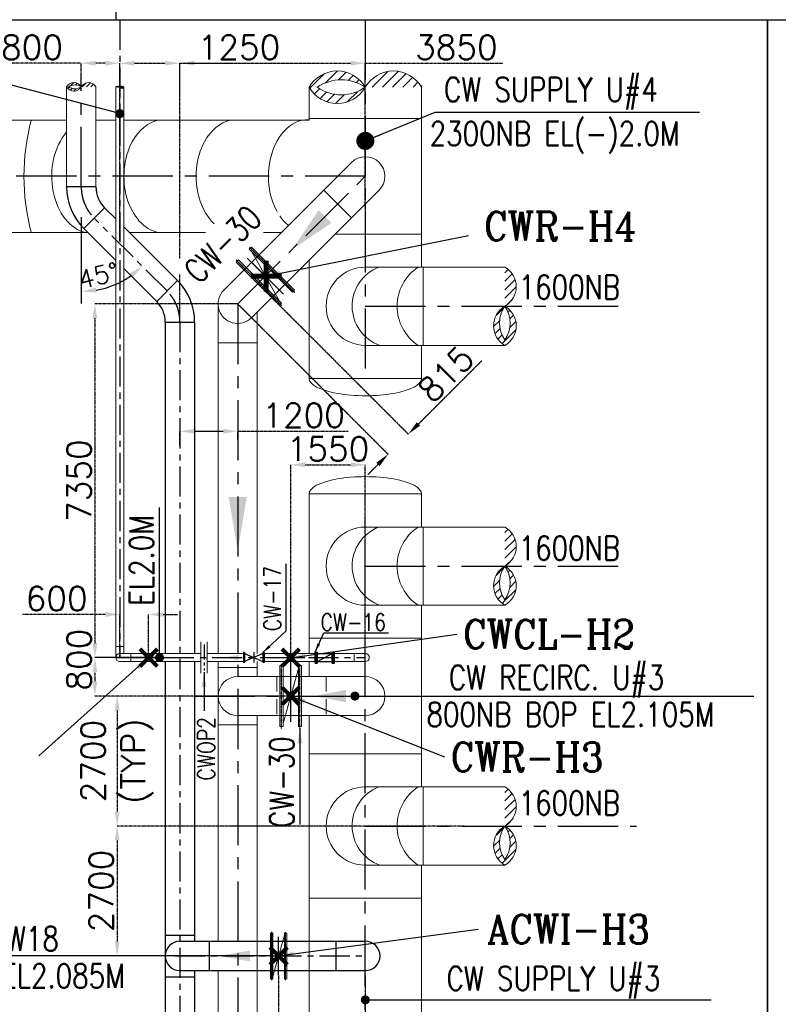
# Model space of a CAD drawing. Header units: inches. Extents: x -341304 to 31571016, y -692717 to 2132253.
# Tile 220 of 256: x 804709 to 836220, y -424787 to -383868. Entities that reach past the tile are written whole.
import ezdxf

# ---------------------------------------------------------------- set-up
doc = ezdxf.new("R2010")
doc.units = ezdxf.units.IN
doc.header["$MEASUREMENT"] = 0
doc.linetypes.add('CENTER', pattern=[2, 1.25, -0.25, 0.25, -0.25])
doc.linetypes.add('DASHED2', pattern=[0.375, 0.25, -0.125])
for name, color, linetype in [('0- CW RECIRCULATION', 4, 'DASHED2'), ('0-ACW PIPE', 6, 'Continuous'), ('0-CL', 8, 'CENTER'), ('0-CW GAS CHLORINATION', 30, 'Continuous'), ('0-CW SUPPLY', 4, 'Continuous'), ('acw', 6, 'Continuous'), ('CWPIPE', 3, 'CENTER'), ('DIM', 1, 'Continuous'), ('ENCASING', 44, 'Continuous'), ('EQP0', 3, 'Continuous'), ('text', 3, 'Continuous')]:
    doc.layers.add(name, color=color, linetype=linetype)
doc.styles.add('ROMANC', font='ROMANC.SHX')
doc.styles.add('ROMANS', font='romans')
doc.styles.add('ROMANT', font='romant', dxfattribs={"height": 5})
doc.dimstyles.new('DIMS-150', dxfattribs={"dimscale": 150, "dimtxt": 2.5, "dimasz": 2.5, "dimexe": 1, "dimexo": 1, "dimgap": 1, "dimtad": 1, "dimtih": 1, "dimtoh": 1, "dimdec": 0, "dimzin": 0, "dimdsep": 46, "dimtxsty": 'ROMANS', "dimcen": 1, "dimclrd": 8, "dimclre": 8, "dimclrt": 3, "dimadec": 0, "dimazin": 0, "dimtfac": 1, "dimtdec": 0, "dimtix": 1, "dimtofl": 0, "dimtmove": 0, "dimatfit": 3, "dimfxl": 1, "dimtolj": 1, "dimtzin": 0, "dimarcsym": 0})
doc.dimstyles.new('User-300', dxfattribs={"dimscale": 400, "dimtxt": 1.5, "dimasz": 1.25, "dimexe": 1, "dimexo": 1, "dimgap": 0.4, "dimtad": 1, "dimdec": 0, "dimlfac": 0.5, "dimzin": 0, "dimdsep": 46, "dimtxsty": 'ROMANS', "dimcen": 1, "dimclrd": 8, "dimclre": 8, "dimclrt": 3, "dimadec": 0, "dimazin": 0, "dimtfac": 1, "dimtdec": 0, "dimtix": 1, "dimtofl": 0, "dimtmove": 0, "dimatfit": 3, "dimfxl": 1, "dimtolj": 1, "dimtzin": 0, "dimarcsym": 0})
doc.dimstyles.new('User600', dxfattribs={"dimscale": 500, "dimtxt": 1.5, "dimasz": 1.25, "dimexe": 1, "dimexo": 1, "dimgap": 0.4, "dimtad": 1, "dimdec": 0, "dimzin": 0, "dimdsep": 46, "dimtxsty": 'ROMANS', "dimcen": 1, "dimclrd": 8, "dimclre": 8, "dimclrt": 3, "dimadec": 0, "dimazin": 0, "dimtfac": 1, "dimtdec": 0, "dimtix": 1, "dimtofl": 0, "dimtmove": 0, "dimatfit": 3, "dimfxl": 1, "dimtolj": 1, "dimtzin": 0, "dimarcsym": 0})

# ---------------------------------------------------------------- blocks, each defined once
blk = doc.blocks.new("E'-E'")
at = {"layer": 'text', "insert": (269411.5, -232818, -385005.3), "char_height": 900, "width": 8168.93, "attachment_point": 1, "style": 'ROMANS'}
blk.add_mtext('\\pi981.61;{\\W0.8;600NB ACW \\P\\pi981.61;SUPPLY/CW \\P\\pi1701.6;MAKE UP}', dxfattribs=at)
blk = doc.blocks.new('BFV SEAL')
at = {"layer": 'DIM', "color": 1, "insert": (-396561, -329721, 10342), "char_height": 1250, "width": 21761.29, "attachment_point": 1, "style": 'ROMANT'}
blk.add_mtext('\\pi5809.2;{\\W0.8;SCHEME FOR \\P\\pi1999.7;INSTALLATION OF BFV \\P\\pi7642.6;CW1,2&3}', dxfattribs=at)
blk = doc.blocks.new('Q2-Q2')
at = {"color": 7}
blk.add_lwpolyline([(-78172.8, -124884.2), (-40373.2, -124884.2), (-40373.2, -87274), (-78172.8, -87274)], close=True, dxfattribs=at)
blk = doc.blocks.new('A$C38D84FB9')
at = {"layer": 'CWPIPE', "color": 1, "ltscale": 1000, "const_width": 75}
for points in [[(0, 0), (-162, 162)], [(0, 0), (162, 162)], [(0, 0), (-162, -162)], [(0, 0), (162, -162)]]:
    blk.add_lwpolyline(points, dxfattribs=at)
blk = doc.blocks.new('*D627')
at = {"layer": '0-CL', "color": 8, "lineweight": -2, "transparency": 16777216}
for p, q in [((813765, -395677), (807834, -395677)), ((807834, -396277), (807834, -409777)), ((808865, -410377), (807834, -410377))]:
    blk.add_line(p, q, dxfattribs=at)
at = {"layer": '0-CL', "color": 8, "transparency": 16777216}
for points in [[(807734, -396277), (807934, -396277), (807834, -395677)], [(807734, -409777), (807934, -409777), (807834, -410377)]]:
    blk.add_solid(points, dxfattribs=at)
at = {"layer": 'Defpoints', "color": 0, "transparency": 16777216}
for p in [(813765, -395677), (807834, -410377), (808865, -410377, 0)]:
    blk.add_point(p, dxfattribs=at)
at = {"layer": '0-CL', "color": 3, "transparency": 16777216, "insert": (807174, -403027), "char_height": 1000, "attachment_point": 5, "rotation": 90, "style": 'ROMANS'}
blk.add_mtext('\\A1;7350', dxfattribs=at)
blk = doc.blocks.new('*D628')
at = {"layer": '0-CL', "color": 8, "lineweight": -2, "transparency": 16777216}
for p, q in [((816065, -411977), (808757, -411977)), ((808757, -412577), (808757, -416777)), ((823165, -417377), (808757, -417377))]:
    blk.add_line(p, q, dxfattribs=at)
at = {"layer": '0-CL', "color": 8, "transparency": 16777216}
for points in [[(808657, -412577), (808857, -412577), (808757, -411977)], [(808657, -416777), (808857, -416777), (808757, -417377)]]:
    blk.add_solid(points, dxfattribs=at)
at = {"layer": 'Defpoints', "color": 0, "transparency": 16777216}
for p in [(816065, -411977), (808757, -417377), (823165, -417377)]:
    blk.add_point(p, dxfattribs=at)
at = {"layer": '0-CL', "color": 3, "transparency": 16777216, "insert": (808757, -414677), "char_height": 1000, "attachment_point": 5, "rotation": 90, "style": 'ROMANS'}
blk.add_mtext('\\A1;2700\\P(TYP)', dxfattribs=at)
blk = doc.blocks.new('*D629')
at = {"layer": '0-CL', "color": 8, "lineweight": -2, "transparency": 16777216}
for p, q in [((814602, -394840), (820851, -401089)), ((813765, -395677), (820014, -401926)), ((821276, -400664), (823901, -398039)), ((819590, -402350), (819166, -402774))]:
    blk.add_line(p, q, dxfattribs=at)
at = {"layer": '0-CL', "color": 8, "transparency": 16777216}
for points in [[(821205, -400594), (821346, -400735), (820851, -401089)], [(819519, -402279), (819661, -402421), (820014, -401926)]]:
    blk.add_solid(points, dxfattribs=at)
at = {"layer": 'Defpoints', "color": 0, "transparency": 16777216}
for p in [(814602, -394840), (813765, -395677), (820851, -401089)]:
    blk.add_point(p, dxfattribs=at)
at = {"layer": '0-CL', "color": 3, "transparency": 16777216, "insert": (822412, -398595), "char_height": 1000, "attachment_point": 5, "rotation": 45, "style": 'ROMANS'}
blk.add_mtext('\\A1;815', dxfattribs=at)
blk = doc.blocks.new('*D534')
at = {"color": 8, "lineweight": -2, "transparency": 16777216}
blk.add_line((807265, -392077), (807265, -395662), dxfattribs=at)
blk.add_arc((807265, -391577), 3586, 279.9998, 305.0002, dxfattribs=at)
at = {"color": 8, "transparency": 16777216}
for points in [[(809255, -394434), (809389, -394594), (809801, -394112)], [(807897, -395212), (807879, -395004), (807265, -395162)]]:
    blk.add_solid(points, dxfattribs=at)
at = {"layer": 'Defpoints', "color": 0, "transparency": 16777216}
for p in [(807265, -386201, 0), (807265, -390820, 0), (807801, -392112, 0), (809058, -394682), (810830, -395141, 0)]:
    blk.add_point(p, dxfattribs=at)
at = {"color": 3, "transparency": 16777216, "insert": (807984, -394500), "char_height": 750, "attachment_point": 5, "rotation": 13.8149, "style": 'ROMANS'}
blk.add_mtext('\\A1;45°', dxfattribs=at)
blk = doc.blocks.new('*D535')
at = {"layer": '0-CL', "color": 8, "lineweight": -2, "transparency": 16777216}
for p, q in [((807265, -385676), (803774, -385676)), ((807265, -386201), (807265, -385676)), ((808265, -385676), (807865, -385676)), ((808865, -393062), (808865, -385676))]:
    blk.add_line(p, q, dxfattribs=at)
at = {"layer": '0-CL', "color": 8, "transparency": 16777216}
for points in [[(807865, -385576), (807865, -385776), (807265, -385676)], [(808265, -385576), (808265, -385776), (808865, -385676)]]:
    blk.add_solid(points, dxfattribs=at)
at = {"layer": 'Defpoints', "color": 0, "transparency": 16777216}
for p in [(807265, -385676), (807265, -386201, 0), (808865, -393062, 0)]:
    blk.add_point(p, dxfattribs=at)
at = {"layer": '0-CL', "color": 3, "transparency": 16777216, "insert": (805219, -385016), "char_height": 1000, "attachment_point": 5, "style": 'ROMANS'}
blk.add_mtext('\\A1;800', dxfattribs=at)
blk = doc.blocks.new('*D536')
at = {"layer": '0-CL', "color": 8, "lineweight": -2, "transparency": 16777216}
for p, q in [((808865, -386195), (808865, -385676)), ((809465, -385676), (810765, -385676)), ((811365, -396434), (811365, -385676)), ((811365, -385676), (815666, -385676))]:
    blk.add_line(p, q, dxfattribs=at)
at = {"layer": '0-CL', "color": 8, "transparency": 16777216}
for points in [[(809465, -385576), (809465, -385776), (808865, -385676)], [(810765, -385576), (810765, -385776), (811365, -385676)]]:
    blk.add_solid(points, dxfattribs=at)
at = {"layer": 'Defpoints', "color": 0, "transparency": 16777216}
for p in [(808865, -385676), (808865, -386195), (811365, -396434, 0)]:
    blk.add_point(p, dxfattribs=at)
at = {"layer": '0-CL', "color": 3, "transparency": 16777216, "insert": (813816, -385016), "char_height": 1000, "attachment_point": 5, "style": 'ROMANS'}
blk.add_mtext('\\A1;1250', dxfattribs=at)
blk = doc.blocks.new('*D537')
at = {"layer": '0-CL', "color": 8, "lineweight": -2, "transparency": 16777216}
for p, q in [((811365, -401570), (811365, -400971)), ((811965, -400971), (813165, -400971)), ((813765, -401316), (813765, -400971)), ((813765, -400971), (818351, -400971))]:
    blk.add_line(p, q, dxfattribs=at)
at = {"layer": '0-CL', "color": 8, "transparency": 16777216}
for points in [[(811965, -400871), (811965, -401071), (811365, -400971)], [(813165, -400871), (813165, -401071), (813765, -400971)]]:
    blk.add_solid(points, dxfattribs=at)
at = {"layer": 'Defpoints', "color": 0, "transparency": 16777216}
for p in [(813765, -400971), (813765, -401316), (811365, -401570, 0)]:
    blk.add_point(p, dxfattribs=at)
at = {"layer": '0-CL', "color": 3, "transparency": 16777216, "insert": (816501, -400311), "char_height": 1000, "attachment_point": 5, "style": 'ROMANS'}
blk.add_mtext('\\A1;1200', dxfattribs=at)
blk = doc.blocks.new('*D538')
at = {"layer": '0-CL', "color": 8, "lineweight": -2, "transparency": 16777216}
for p, q in [((819065, -417377), (808757, -417377)), ((808757, -417977), (808757, -422177)), ((815115, -422777), (808757, -422777))]:
    blk.add_line(p, q, dxfattribs=at)
at = {"layer": '0-CL', "color": 8, "transparency": 16777216}
for points in [[(808657, -417977), (808857, -417977), (808757, -417377)], [(808657, -422177), (808857, -422177), (808757, -422777)]]:
    blk.add_solid(points, dxfattribs=at)
at = {"layer": 'Defpoints', "color": 0, "transparency": 16777216}
for p in [(819065, -417377), (808757, -422777), (815115, -422777, 0)]:
    blk.add_point(p, dxfattribs=at)
at = {"layer": '0-CL', "color": 3, "transparency": 16777216, "insert": (808097, -420077), "char_height": 1000, "attachment_point": 5, "rotation": 90, "style": 'ROMANS'}
blk.add_mtext('\\A1;2700', dxfattribs=at)
blk = doc.blocks.new('*D539')
at = {"layer": '0-CL', "color": 8, "lineweight": -2, "transparency": 16777216}
for p, q in [((811365, -386951), (811365, -385676)), ((811965, -385676), (818465, -385676)), ((819065, -391662), (819065, -385676)), ((819065, -385676), (824771, -385676))]:
    blk.add_line(p, q, dxfattribs=at)
at = {"layer": '0-CL', "color": 8, "transparency": 16777216}
for points in [[(811965, -385576), (811965, -385776), (811365, -385676)], [(818465, -385576), (818465, -385776), (819065, -385676)]]:
    blk.add_solid(points, dxfattribs=at)
at = {"layer": 'Defpoints', "color": 0, "transparency": 16777216}
for p in [(819065, -385676), (811365, -386951), (819065, -391662)]:
    blk.add_point(p, dxfattribs=at)
at = {"layer": '0-CL', "color": 3, "transparency": 16777216, "insert": (822849, -385016), "char_height": 1000, "attachment_point": 5, "style": 'ROMANS'}
blk.add_mtext('\\A1;3850', dxfattribs=at)
blk = doc.blocks.new('*D635')
at = {"layer": '0-CL', "color": 8, "lineweight": -2, "transparency": 16777216}
for p, q in [((810518, -410377), (807834, -410377)), ((807834, -410977), (807834, -411377)), ((808865, -411977), (807834, -411977))]:
    blk.add_line(p, q, dxfattribs=at)
at = {"layer": '0-CL', "color": 8, "transparency": 16777216}
for points in [[(807734, -410977), (807934, -410977), (807834, -410377)], [(807734, -411377), (807934, -411377), (807834, -411977)]]:
    blk.add_solid(points, dxfattribs=at)
at = {"layer": 'Defpoints', "color": 0, "transparency": 16777216}
for p in [(810518, -410377, 0), (807834, -411977), (808865, -411977, 0)]:
    blk.add_point(p, dxfattribs=at)
at = {"layer": '0-CL', "color": 3, "transparency": 16777216, "insert": (807174, -410462), "char_height": 1000, "attachment_point": 5, "rotation": 90, "style": 'ROMANS'}
blk.add_mtext('\\A1;800', dxfattribs=at)
blk = doc.blocks.new('*D540')
at = {"layer": '0-CL', "color": 8, "lineweight": -2, "transparency": 16777216}
for p, q in [((815965, -410790), (815965, -402365)), ((816565, -402365), (818465, -402365)), ((819065, -409577), (819065, -402365))]:
    blk.add_line(p, q, dxfattribs=at)
at = {"layer": '0-CL', "color": 8, "transparency": 16777216}
for points in [[(816565, -402265), (816565, -402465), (815965, -402365)], [(818465, -402265), (818465, -402465), (819065, -402365)]]:
    blk.add_solid(points, dxfattribs=at)
at = {"layer": 'Defpoints', "color": 0, "transparency": 16777216}
for p in [(819065, -402365), (819065, -409577, 0), (815965, -410790, 0)]:
    blk.add_point(p, dxfattribs=at)
at = {"layer": '0-CL', "color": 3, "transparency": 16777216, "insert": (817515, -401705), "char_height": 1000, "attachment_point": 5, "style": 'ROMANS'}
blk.add_mtext('\\A1;1550', dxfattribs=at)
blk = doc.blocks.new('*D541')
at = {"layer": '0-CL', "color": 8, "lineweight": -2, "transparency": 16777216}
for p, q in [((815465, -423575), (815465, -428105)), ((819065, -423575), (819065, -428105)), ((816065, -428105), (818465, -428105)), ((819065, -428105), (826712, -428105))]:
    blk.add_line(p, q, dxfattribs=at)
at = {"layer": '0-CL', "color": 8, "transparency": 16777216}
for points in [[(816065, -428005), (816065, -428205), (815465, -428105)], [(818465, -428005), (818465, -428205), (819065, -428105)]]:
    blk.add_solid(points, dxfattribs=at)
at = {"layer": 'Defpoints', "color": 0, "transparency": 16777216}
for p in [(815465, -423575, 0), (819065, -423575), (819065, -428105)]:
    blk.add_point(p, dxfattribs=at)
at = {"layer": '0-CL', "color": 3, "transparency": 16777216, "insert": (824862, -427445), "char_height": 1000, "attachment_point": 5, "style": 'ROMANS'}
blk.add_mtext('\\A1;1800', dxfattribs=at)
blk = doc.blocks.new('*D634')
at = {"layer": '0-CL', "color": 8, "lineweight": -2, "transparency": 16777216}
for p, q in [((808265, -408586), (804821, -408586)), ((808865, -410377), (808865, -408586)), ((810065, -410377), (810065, -408586)), ((810665, -408586), (811265, -408586))]:
    blk.add_line(p, q, dxfattribs=at)
at = {"layer": '0-CL', "color": 8, "transparency": 16777216}
for points in [[(808265, -408486), (808265, -408686), (808865, -408586)], [(810665, -408486), (810665, -408686), (810065, -408586)]]:
    blk.add_solid(points, dxfattribs=at)
at = {"layer": 'Defpoints', "color": 0, "transparency": 16777216}
for p in [(808865, -408586), (808865, -410377), (810065, -410377, 0)]:
    blk.add_point(p, dxfattribs=at)
at = {"layer": '0-CL', "color": 3, "transparency": 16777216, "insert": (806243, -407926), "char_height": 1000, "attachment_point": 5, "style": 'ROMANS'}
blk.add_mtext('\\A1;600', dxfattribs=at)
blk = doc.blocks.new('DETAIL-YZ')
at = {"layer": '0-CW GAS CHLORINATION', "linetype": 'Continuous', "lineweight": 9, "ltscale": 2500}
h = blk.add_hatch(dxfattribs=at)
h.set_pattern_fill('ANSI31', color=256, scale=200)
h.set_pattern_definition([(45, (412211.63, -338576.857), (-17.6776695, 17.6776695), [])])
edge = h.paths.add_edge_path()
edge.add_arc((808781.9, -386722.1), 96.1, 29.94114, 150.05886, ccw=False)
edge.add_arc((808948.4, -386722.1), 96.1, 29.94114, 150.05886, ccw=False)
edge.add_arc((808948.4, -386626.2), 96.1, 209.94114, 330.05886, ccw=False)
edge.add_arc((808936.5, -386779.6), 127.4, 55.92214, 124.07786, ccw=False)
edge.add_arc((808936.5, -386571.8), 124.8, 235.11637, 304.88363, ccw=False)
at = {"layer": '0-CW SUPPLY', "linetype": 'Continuous', "lineweight": 9, "ltscale": 2500}
h = blk.add_hatch(dxfattribs=at)
h.set_pattern_fill('ANSI31', color=4, scale=2400)
h.set_pattern_definition([(45, (412211.63, -338576.86), (-212.13203, 212.13203), [])])
edge = h.paths.add_edge_path()
edge.add_arc((820232.6, -387346.6), 1347.3, 29.94114, 150.05886)
edge.add_arc((817897.6, -387346.6), 1347.3, 29.94114, 150.05886)
edge.add_arc((817897.6, -386001.6), 1347.3, 209.94114, 330.05886)
edge.add_arc((818064.4, -388153.4), 1786, 55.92214, 124.07786)
edge.add_arc((818064.4, -385238.7), 1749.8, 235.11637, 304.88363)
h = blk.add_hatch(dxfattribs=at)
h.set_pattern_fill('ANSI31', color=6, scale=1000)
h.set_pattern_definition([(45, (412211.63, -338576.86), (-88.388348, 88.388348), [])])
edge = h.paths.add_edge_path()
edge.add_arc((807570.1, -386833.2), 352, 29.94114, 150.05886)
edge.add_arc((806960.1, -386833.2), 352, 29.94114, 150.05886)
edge.add_arc((806960.1, -386481.9), 352, 209.94114, 330.05886)
edge.add_arc((807003.7, -387044), 466.6, 55.92214, 124.07786)
edge.add_arc((807003.7, -386282.6), 457.1, 235.11637, 304.88363)
h = blk.add_hatch(dxfattribs=at)
h.set_pattern_fill('ANSI31', color=4, scale=2000)
h.set_pattern_definition([(45, (412211.63, -338576.86), (-176.7767, 176.7767), [])])
edge = h.paths.add_edge_path()
edge.add_arc((824395, -394963.9), 938.2, -60.05886, 60.05886, ccw=False)
edge.add_arc((824395, -396589.9), 938.2, -60.05886, 60.05886, ccw=False)
edge.add_arc((825331.6, -396589.9), 938.2, 119.94114, 240.05886, ccw=False)
edge.add_arc((823833.2, -396473.7), 1243.7, -34.07786, 34.07786, ccw=False)
edge.add_arc((825862.8, -396473.7), 1218.5, 145.11637, 214.88363, ccw=False)
h = blk.add_hatch(dxfattribs=at)
h.set_pattern_fill('ANSI31', color=4, scale=2000)
h.set_pattern_definition([(45, (412211.63, -360176.86), (-176.7767, 176.7767), [])])
edge = h.paths.add_edge_path()
edge.add_arc((824395, -416563.9), 938.2, -60.05886, 60.05886, ccw=False)
edge.add_arc((824395, -418189.9), 938.2, -60.05886, 60.05886, ccw=False)
edge.add_arc((825331.6, -418189.9), 938.2, 119.94114, 240.05886, ccw=False)
edge.add_arc((823833.2, -418073.7), 1243.7, -34.07786, 34.07786, ccw=False)
edge.add_arc((825862.8, -418073.7), 1218.5, 145.11637, 214.88363, ccw=False)
at = {"color": 7}
for p, q in [((816975.3, -410150.4, 0), (817076.9, -410150.4, 0)), ((816975.3, -410603.3, 0), (816975.3, -410150.4, 0)), ((817026.1, -410603.3, 0), (817026.1, -410150.4, 0)), ((817076.9, -410603.3, 0), (817076.9, -410150.4, 0)), ((817076.9, -410210.4, 0), (817686.3, -410210.4, 0)), ((817076.9, -410543.4, 0), (817686.3, -410210.4, 0)), ((817686.3, -410150.4, 0), (817787.9, -410150.4, 0)), ((817686.3, -410603.3, 0), (817686.3, -410150.4, 0)), ((817737.1, -410603.3, 0), (817737.1, -410150.4, 0)), ((817787.9, -410603.3, 0), (817787.9, -410150.4, 0)), ((816975.3, -410603.3, 0), (817076.9, -410603.3, 0)), ((817076.9, -410543.4, 0), (817686.3, -410543.4, 0)), ((817686.3, -410603.3, 0), (817787.9, -410603.3, 0))]:
    blk.add_line(p, q, dxfattribs=at)
blk.add_lwpolyline([(835770.1, -383867.7), (891436, -383867.7), (891436, -440312.4), (835770.1, -440312.4)], close=True, dxfattribs=at)
at = {"layer": '0- CW RECIRCULATION', "linetype": 'ByBlock', "lineweight": 9, "ltscale": 2500}
for p, q in [((813190.3, -395102, 0), (818490.3, -389802)), ((814340, -396251.7, 0), (819640, -390951.7)), ((817340.5, -390951.7, 0), (818490.3, -392101.5, 0)), ((814341.4, -393950.8, 0), (815491.2, -395100.6, 0)), ((812952.1, -395676.9), (812952.1, -410210.4, 0)), ((814578.1, -396013.6, 0), (814578.1, -410210.4, 0)), ((812952.1, -397302.9, 0), (814578.1, -397302.9, 0)), ((812952.1, -410543.4, 0), (812952.1, -422166.9, 0)), ((814578.1, -410782.9, 0), (812952.1, -410782.9, 0)), ((814578.1, -410543.4, 0), (814578.1, -411163.9, 0)), ((813765.1, -411163.9, 0), (817431, -411163.9, 0)), ((816299.3, -411163.9, 0), (819065.1, -411163.9, 0)), ((813765.1, -412789.9, 0), (817431, -412789.9, 0)), ((814578.1, -412789.9, 0), (814578.1, -430708.8, 0)), ((816299.3, -412789.9, 0), (819065.2, -412789.9, 0)), ((814578.1, -413170.9, 0), (812952.1, -413170.9, 0)), ((812952.1, -423386.9), (812952.1, -430708.8))]:
    blk.add_line(p, q, dxfattribs=at)
at = {"layer": '0- CW RECIRCULATION', "color": 20, "linetype": 'ByBlock', "lineweight": 9, "ltscale": 2500}
for p, q in [((814244.5, -393403.5, 0), (814333.3, -393314.7, 0)), ((816038.5, -395197.5, 0), (814244.5, -393403.5, 0)), ((816127.3, -395108.7, 0), (814333.3, -393314.7, 0)), ((815499, -395558.7, 0), (814333.6, -393492.6, 0)), ((813705.3, -393942.7, 0), (813794.1, -393853.9, 0)), ((815499.3, -395736.7, 0), (813705.3, -393942.7, 0)), ((815588.1, -395647.9, 0), (813794.1, -393853.9, 0)), ((816038.5, -395197.5, 0), (816127.3, -395108.7, 0)), ((816038.5, -395197.5), (816127.3, -395108.7)), ((815499.3, -395736.7, 0), (815588.1, -395647.9, 0)), ((815521.1, -413245.4, 0), (815521.1, -410708.3, 0)), ((815521.1, -410708.3, 0), (815646.7, -410708.3, 0)), ((815646.7, -413245.4, 0), (815646.7, -410708.3, 0)), ((816283.6, -413245.4, 0), (816283.6, -410708.3, 0)), ((816283.6, -410708.3, 0), (816409.2, -410708.3, 0)), ((816409.2, -413245.4, 0), (816409.2, -410708.3, 0)), ((815646.7, -413119.4, 0), (816283.6, -410834.4, 0)), ((815521.1, -413245.4, 0), (815646.7, -413245.4, 0)), ((816283.6, -413245.4, 0), (816409.2, -413245.4, 0)), ((815132, -423728.6, 0), (815132, -421825.1, 0)), ((815132, -421825.1, 0), (815226.2, -421825.1, 0)), ((815226.2, -423728.6, 0), (815226.2, -421825.1, 0)), ((815704.1, -423728.6, 0), (815704.1, -421825.1, 0)), ((815704.1, -421825.1, 0), (815798.3, -421825.1, 0)), ((815798.3, -423728.6, 0), (815798.3, -421825.1, 0)), ((815226.2, -423634.1, 0), (815704.1, -421919.6, 0)), ((815132, -423728.6, 0), (815226.2, -423728.6, 0)), ((815132, -423728.6, 0), (815226.2, -423728.6, 0)), ((815704.1, -423728.6, 0), (815798.3, -423728.6, 0)), ((815704.1, -423728.6, 0), (815798.3, -423728.6, 0))]:
    blk.add_line(p, q, dxfattribs=at)
at = {"layer": '0- CW RECIRCULATION', "lineweight": 9, "ltscale": 2500}
for p, q in [((815391.1, -411163.9, 0), (815391.1, -412789.9, 0)), ((817439.1, -411163.9), (817439.1, -412789.9))]:
    blk.add_line(p, q, dxfattribs=at)
at = {"layer": '0- CW RECIRCULATION', "color": 20, "linetype": 'ByBlock', "lineweight": 9, "ltscale": 2500}
for centre, radius in [((814916.3, -394525.7, 0), 129.1), ((815965.1, -411976.9, 0), 150.1), ((815465.1, -422776.9), 108.1), ((815465.1, -422776.9), 108.1)]:
    blk.add_circle(centre, radius, dxfattribs=at)
at = {"layer": '0- CW RECIRCULATION', "linetype": 'ByBlock', "lineweight": 9, "ltscale": 2500}
for centre, start, end in [((819065.1, -390376.9, 0), 315, 135), ((813765.1, -395676.9, 0), 134.99985, 315.00015), ((813765.1, -411976.9, 0), 90, 270), ((819065.1, -411976.9), 270, 90)]:
    blk.add_arc(centre, 813, start, end, dxfattribs=at)
at = {"layer": '0-ACW PIPE', "lineweight": -3}
blk.add_solid([(814279.7, -423001.9, 0), (814279.7, -422551.9, 0), (812929.7, -422776.9, 0)], dxfattribs=at)
at = {"layer": '0-CL', "lineweight": -3, "ltscale": 1000}
for p, q in [((808865.1, -383867.7, 0), (808865.1, -410376.9, 0)), ((810829.7, -395141.4, 0), (807800.6, -392112.3, 0)), ((811365.1, -396434, 0), (811365.1, -431879, 0)), ((808698.6, -410376.9, 0), (819065.1, -410376.9)), ((811165.7, -422776.9, 0), (819065.1, -422776.9))]:
    blk.add_line(p, q, dxfattribs=at)
at = {"layer": '0-CL', "lineweight": -3, "ltscale": 2000}
for p, q in [((819065.1, -383867.7), (819065.1, -398776.9)), ((807265.1, -390819.7, 0), (807265.1, -386201.2, 0)), ((819065.1, -390376.9), (789227.7, -390376.9)), ((813765.1, -395676.9), (819065.1, -390376.9)), ((815668.8, -395278.2, 0), (814163.8, -393773.2, 0)), ((813765.1, -395676.9), (813765.1, -431699)), ((819065.1, -395776.9), (829955.2, -395776.9)), ((819065.1, -432016.7), (819065.1, -403576.9)), ((819065.1, -406576.9, 0), (830028.1, -406576.9, 0)), ((815375.6, -410376.9, 0), (816554.7, -410376.9, 0)), ((815965.1, -413041.1, 0), (815965.1, -410159.2, 0)), ((811965.1, -411976.9, 0), (819065.1, -411976.9, 0)), ((819065.1, -417376.9), (830332.3, -417376.9)), ((815179.1, -423783, 0), (815179.1, -421774.7, 0)), ((815751.2, -423783, 0), (815751.2, -421790.7, 0)), ((815465.1, -423575.3, 0), (815465.1, -421978.4, 0)), ((815465.1, -423575.3, 0), (815465.1, -421978.4, 0))]:
    blk.add_line(p, q, dxfattribs=at)
at = {"layer": '0-CL'}
for p, q in [((819065.1, -391526.6, 0), (819065.1, -392079.1, 0)), ((816134.1, -395204.3, 0), (814256.6, -393326.8, 0)), ((815594.9, -395743.5, 0), (813702.2, -393850.8, 0)), ((814431.1, -410153.2, 0), (814431.1, -410600.5, 0)), ((815583.9, -413317.8, 0), (815583.9, -410641.2, 0)), ((816346.4, -413317.8, 0), (816346.4, -410662.6, 0))]:
    blk.add_line(p, q, dxfattribs=at)
at = {"layer": '0-CL', "lineweight": -3, "ltscale": 500}
blk.add_line((812365.6, -409832.7, 0), (812365.6, -410921, 0), dxfattribs=at)
at = {"layer": '0-CL', "lineweight": -3, "ltscale": 1000}
for centre, start, end in [((809093.1, -390819.7, 0), 180, 225), ((809537.1, -396434, 0), 0, 45)]:
    blk.add_arc(centre, 1828, start, end, dxfattribs=at)
at = {"layer": '0-CW GAS CHLORINATION', "linetype": 'Continuous', "lineweight": 9, "ltscale": 2500}
for p, q in [((808698.6, -409918.9, 0), (808698.6, -386674.1, 0)), ((809031.6, -409918.9, 0), (809031.6, -386674.1, 0)), ((808698.6, -410376.9, 0), (808698.6, -409918.9, 0)), ((809031.6, -409918.9, 0), (808698.6, -409918.9, 0)), ((809031.6, -410210.4, 0), (809031.6, -409918.9, 0)), ((812229.2, -409728.6, 0), (812229.2, -411025.1, 0)), ((812502, -409728.6, 0), (812502, -411025.1, 0)), ((808865.1, -410210.4), (812228.7, -410210.4)), ((809323.1, -410210.4, 0), (809323.1, -410543.4, 0)), ((812502.6, -410210.4), (813998.6, -410210.4)), ((814863.5, -410210.4), (816975.3, -410210.4)), ((817787.9, -410210.4), (819065.1, -410210.4)), ((818607.1, -410210.4), (818607.1, -410543.4)), ((808865.1, -410543.4), (812228.7, -410543.4)), ((812502.6, -410543.4), (813998.6, -410543.4)), ((814863.5, -410543.4), (816975.3, -410543.4)), ((817787.9, -410543.4), (819065.1, -410543.4))]:
    blk.add_line(p, q, dxfattribs=at)
at = {"layer": '0-CW GAS CHLORINATION', "linetype": 'Continuous', "lineweight": 9, "ltscale": 2500, "elevation": 0}
blk.add_lwpolyline([(808698.6, -386674.1, -0.5780353), (808865.1, -386674.1, -0.5780353), (809031.6, -386674.1, -0.5780353), (808865.1, -386674.1, -0.3064738), (809007.9, -386674.1, -0.3141826), (808865.1, -386674.1, -0.3141826)], format="xyb", dxfattribs=at)
at = {"layer": '0-CW GAS CHLORINATION', "linetype": 'Continuous', "lineweight": 9, "ltscale": 2500}
for centre, start, end in [((808865.1, -410376.9, 0), 90, 270), ((819065.1, -410376.9), 270, 90)]:
    blk.add_arc(centre, 166.5, start, end, dxfattribs=at)
at = {"layer": '0-CW GAS CHLORINATION', "linetype": 'Continuous', "ltscale": 100}
blk.add_solid([(813801.7, -410482.3, 0), (813801.7, -410271.4, 0), (813168.8, -410376.9, 0)], dxfattribs=at)
at = {"layer": '0-CW SUPPLY', "color": 6, "linetype": 'Continuous', "lineweight": 9, "ltscale": 2500}
for p, q in [((806655.1, -390819.7, 0), (806655.1, -386657.5, 0)), ((807875.1, -390819.7, 0), (807875.1, -386657.5, 0))]:
    blk.add_line(p, q, dxfattribs=at)
at = {"layer": '0-CW SUPPLY', "color": 4, "linetype": 'Continuous', "lineweight": 9, "ltscale": 2500}
for p, q in [((806655.1, -388041.9), (802022.3, -388041.9)), ((808698.6, -388041.9), (807875.1, -388041.9)), ((816730.1, -388041.9), (809031.6, -388041.9)), ((807537.5, -392711.9), (802022.3, -392711.9)), ((815580.4, -392711.9), (809262.8, -392711.9)), ((824863.3, -394150.9), (819065.1, -394150.9)), ((821466.8, -397402.9), (821466.8, -394150.9)), ((824863.3, -397402.9), (819065.1, -397402.9)), ((816730.1, -410210.4, 0), (816730.1, -403576.9, 0)), ((821400.1, -404950.9, 0), (821400.1, -403574.4, 0)), ((824863.3, -404950.9, 0), (819065.1, -404950.9, 0)), ((821466.8, -408202.9, 0), (821466.8, -404950.9, 0)), ((821400.1, -415750.9), (821400.1, -408202.9)), ((816730.1, -411163.9), (816730.1, -410543.4)), ((816742.4, -430563.1), (816730.1, -412789.9)), ((824863.3, -415750.9), (819065.1, -415750.9)), ((821466.8, -419002.9), (821466.8, -415750.9)), ((824863.3, -419002.9), (819065.1, -419002.9)), ((821400.1, -430563.1), (821400.1, -419002.9))]:
    blk.add_line(p, q, dxfattribs=at)
at = {"layer": '0-CW SUPPLY', "color": 0, "linetype": 'Continuous'}
for p, q in [((813998.6, -410165.6, 0), (813998.6, -410588.1, 0)), ((814047.9, -410165.6, 0), (813998.6, -410165.6, 0)), ((814027.9, -410165.6, 0), (814027.9, -410588.1, 0)), ((814047.9, -410165.6, 0), (814047.9, -410588.1, 0)), ((814814.2, -410210.4, 0), (814047.9, -410543.4, 0)), ((814047.9, -410210.4, 0), (814814.2, -410543.4, 0)), ((814863.5, -410165.6, 0), (814814.2, -410165.6, 0)), ((814814.2, -410165.6, 0), (814814.2, -410588.1, 0)), ((814834.3, -410165.6, 0), (814834.3, -410588.1, 0)), ((814863.5, -410165.6, 0), (814863.5, -410588.1, 0)), ((814047.9, -410588.1, 0), (813998.6, -410588.1, 0)), ((814863.5, -410588.1, 0), (814814.2, -410588.1, 0))]:
    blk.add_line(p, q, dxfattribs=at)
at = {"layer": '0-CW SUPPLY', "color": 4, "linetype": 'Continuous', "lineweight": 9, "ltscale": 2500}
for points in [[(821400.1, -386674.1, 0.5780353), (819065.1, -386674.1, 0.5780353), (816730.1, -386674.1, 0.5780353), (819065.1, -386674.1, 0.3064738), (817063.7, -386674.1, 0.3141826), (819065.1, -386674.1, 0.3141826)], [(824863.3, -394150.9, -0.5780353), (824863.3, -395776.9, -0.5780353), (824863.3, -397402.9, -0.5780353), (824863.3, -395776.9, -0.3064738), (824863.3, -397170.6, -0.3141826), (824863.3, -395776.9, -0.3141826)], [(824863.3, -415750.9, -0.5780353), (824863.3, -417376.9, -0.5780353), (824863.3, -419002.9, -0.5780353), (824863.3, -417376.9, -0.3064738), (824863.3, -418770.6, -0.3141826), (824863.3, -417376.9, -0.3141826)]]:
    blk.add_lwpolyline(points, format="xyb", dxfattribs=at)
at = {"layer": '0-CW SUPPLY', "color": 6, "linetype": 'Continuous', "lineweight": 9, "ltscale": 2500, "elevation": 0}
blk.add_lwpolyline([(807875.1, -386657.5, 0.5780353), (807265.1, -386657.5, 0.5780353), (806655.1, -386657.5, 0.5780353), (807265.1, -386657.5, 0.3064738), (806742.3, -386657.5, 0.3141826), (807265.1, -386657.5, 0.3141826)], format="xyb", dxfattribs=at)
at = {"layer": '0-CW SUPPLY', "color": 4, "linetype": 'Continuous', "lineweight": 9, "ltscale": 2500}
for centre, radius, start, end in [((814178.8, -390376.9), 9292, 165.4461, 194.5539), ((819065.1, -395776.9), 1626, 90, 270), ((819065.1, -395776.9), 1626, 90, 270), ((820254.8, -395770.7), 1736.5, 111.11678, 250.03481), ((822340.3, -395776.9), 1952.8, 123.62643, 236.37357), ((819065.1, -406576.9, 0), 1626, 90, 270), ((819065.1, -406576.9, 0), 1626, 90, 270), ((820254.8, -406570.7, 0), 1736.5, 111.11678, 250.03481), ((822340.3, -406576.9, 0), 1952.8, 123.62643, 236.37357), ((819065.1, -417376.9), 1626, 90, 270), ((819065.1, -417376.9), 1626, 90, 270), ((820254.8, -417370.7), 1736.5, 111.11678, 250.03481), ((822340.3, -417376.9), 1952.8, 123.62643, 236.37357)]:
    blk.add_arc(centre, radius, start, end, dxfattribs=at)
for centre, start_param, end_param in [((810707.6, -390376.9), 3.2872771, 4.0595872), ((813707.6, -390376.9), 3.2872771, 4.0595872), ((816707.6, -390376.9), 3.1415927, 5.75897), ((807707.6, -390376.9), 3.8239985, 6.1375009), ((810707.6, -390376.9), 4.0595872, 6.1375009), ((813707.6, -390376.9), 4.0595872, 6.1375009)]:
    blk.add_ellipse(centre, major_axis=(0, -2360), ratio=0.7071068, start_param=start_param, end_param=end_param, dxfattribs=at)
for points in [[(817658.7, -392313.6, 0), (817128.4, -391783.3, 0), (816035.4, -393406.6, 0)], [(814140.1, -403705.3), (813390.1, -403705.3), (813765.1, -405955.3)], [(818256, -412231.9, 0), (818256, -411721.9, 0), (816949.9, -411976.9, 0)]]:
    blk.add_solid(points, dxfattribs=at)
at = {"layer": 'acw', "color": 6, "linetype": 'Continuous', "ltscale": 100}
for p, q in [((807875.1, -390819.7, 0), (806655.1, -390819.7, 0)), ((807369.2, -392543.6, 0), (808231.9, -391680.9, 0)), ((808231.9, -391680.9, 0), (808698.6, -392147.7, 0)), ((807369.2, -392543.6, 0), (808698.6, -393873, 0)), ((809031.6, -392480.7, 0), (811261.1, -394710.1, 0)), ((809031.6, -394206, 0), (810398.4, -395572.8, 0)), ((810398.4, -395572.8, 0), (811261.1, -394710.1, 0)), ((810755, -396434), (810755, -410210.4, 0)), ((810755.1, -396434, 0), (811975.1, -396434, 0)), ((811975, -396434, 0), (811975, -410210.4, 0)), ((810755, -410543.4, 0), (810755, -430708.8, 0)), ((811975, -410543.4, 0), (811975, -422166.9, 0)), ((810755.1, -421912.9), (811975.1, -421912.9)), ((811365.1, -422166.9, 0), (813432, -422166.9, 0)), ((811365.1, -422166.9, 0), (819065.1, -422166.9)), ((812585.1, -422166.9, 0), (812585.1, -423386.9, 0)), ((817845.1, -422166.9), (817845.1, -423386.9)), ((811365.1, -423386.9, 0), (813432, -423386.9, 0)), ((811365.1, -423386.9, 0), (819065.1, -423386.9)), ((811975, -423386.9, 0), (811975, -430708.8, 0)), ((810755.1, -423640.9), (811975.1, -423640.9))]:
    blk.add_line(p, q, dxfattribs=at)
for centre, radius, start, end in [((809093.1, -390819.7, 0), 2438, 180, 225), ((809093.1, -390819.7, 0), 1218, 180, 225), ((809537.1, -396434, 0), 2438, 0, 45), ((809537.1, -396434, 0), 1218, 0, 45), ((811365.1, -422776.9, 0), 610, 90, 270), ((819065.1, -422776.9), 610, 270, 90)]:
    blk.add_arc(centre, radius, start, end, dxfattribs=at)
at = {"layer": 'CWPIPE', "color": 4, "linetype": 'Continuous', "lineweight": 9, "ltscale": 2500}
for p, q in [((816730.1, -386674.1), (816730.1, -388041.9)), ((821400.1, -386602.9), (821400.1, -394150.9)), ((816730.1, -387976.9), (821400.1, -387976.9)), ((821400.1, -392776.9), (817814.9, -392776.9)), ((816730.1, -393861.6), (816730.1, -398776.9)), ((821400.1, -397402.9), (821400.1, -398776.9)), ((821400.1, -398776.9), (816730.1, -398776.9)), ((821400.1, -403576.9, 0), (816730.1, -403576.9, 0)), ((821400.1, -409576.9, 0), (816730.1, -409576.9, 0)), ((821400.1, -414376.9), (816730.1, -414376.9)), ((821400.1, -414376.9), (816730.1, -414376.9)), ((821400.1, -420376.9), (816730.1, -420376.9))]:
    blk.add_line(p, q, dxfattribs=at)
at = {"layer": 'CWPIPE', "color": 4, "linetype": 'Continuous', "lineweight": 9, "ltscale": 2500, "extrusion": (0, 0, -1)}
blk.add_ellipse((819065.2, -398776.9), major_axis=(-2335, 0), ratio=0.3080925, start_param=3.1399057, end_param=6.2831853, dxfattribs=at)
at = {"layer": 'CWPIPE', "color": 4, "linetype": 'Continuous', "lineweight": 9, "ltscale": 2500}
blk.add_ellipse((819065.2, -403576.9, 0), major_axis=(-2335, 0), ratio=0.3080925, start_param=3.1399057, end_param=6.2831853, dxfattribs=at)
at = {"layer": 'DIM', "color": 0}
blk.add_line((811365.1, -422776.9), (801865, -422776.9), dxfattribs=at)
at = {"layer": 'ENCASING'}
blk.add_lwpolyline([(819055.8, -399497.5), (819057, -399497.5)], dxfattribs=at)
at = {"layer": 'CWPIPE', "ltscale": 1000, "xscale": 2.8125, "yscale": 2.8125, "zscale": 2.8125, "rotation": 135.0000000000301}
blk.add_blockref('A$C38D84FB9', (814945.9, -394525.7, 0), dxfattribs=at)
at = {"layer": 'CWPIPE', "ltscale": 1000, "xscale": 2.25, "yscale": 2.25, "zscale": 2.25}
for p in [(810065.1, -410376.9, 0), (815965.1, -410376.9, 0), (815965.1, -411976.9, 0), (815465.1, -422776.9)]:
    blk.add_blockref('A$C38D84FB9', p, dxfattribs=at)
at = {"layer": 'text', "style": 'ROMANS', "width": 0.8}
for s, height, p in [('CW SUPPLY U#4', 1000, (822334.2, -387270.1, 0)), ('2300NB EL(-)2.0M', 1000, (821736.3, -389101.3, 0)), ('1600NB', 1000, (825432.9, -395482.7, 0)), ('1600NB', 1000, (825432.9, -406328.3, 0)), ('CW-16', 712.5, (817209.6, -409263, 8513.5)), ('CW RECIRC. U#3', 1000, (822535.5, -411706.4, 0)), ('800NB BOP EL2.105M', 1000, (821606.5, -413239.1, 0)), ('1600NB', 1000, (825432.9, -416920.9, 0)), ('CW18', 1000, (803424.1, -422560, 71968.7)), ('BOP EL2.085M', 1000, (801196.1, -424106.4, 71968.7)), ('CW SUPPLY U#3', 1000, (822441.4, -424211.5, 0))]:
    blk.add_text(s, height=height, dxfattribs=at).set_placement(p)
for s, height, p in [('EL2.0M', 1000, (810271.2, -408222.6, 0)), ('CW-17', 712.5, (815562.6, -409282.1, 8513.5)), ('CWOP2', 712.5, (812811.9, -415485.9, 8513.5)), ('CW-30', 1000, (816096.4, -417454, 0))]:
    blk.add_text(s, height=height, rotation=90, dxfattribs=at).set_placement(p)
at = {"layer": 'text', "insert": (788027.6, -394474.3, 10156.5), "char_height": 750, "width": 6956.083, "attachment_point": 1, "style": 'ROMANS'}
blk.add_mtext('\\pi1178;{\\W0.8;150NB CW \\P\\pi635.18;CHLORI. U#3}', dxfattribs=at)
at = {"color": 230}
dim = blk.add_angular_dim_2l(base=(809057.9, -394682.1), line1=((810829.7, -395141.4, 0), (807800.6, -392112.3, 0)), line2=((807265.1, -390819.7, 0), (807265.1, -386201.2, 0)), dimstyle='User600', dxfattribs=at)
dim.commit()
dim.dimension.update_dxf_attribs({"geometry": '*D534', "text_midpoint": (808121.3, -395058.7), "dimtype": 130})
at = {"layer": '0-CL'}
for base, p1, p2, picture, middle, dimtype in [((807265.1, -385675.6), (808865.1, -393061.5, 0), (807265.1, -386201.2, 0), '*D535', (805219.4, -385675.6), 128), ((808865.1, -385675.6), (811365.1, -396434, 0), (808865.1, -386194.6), '*D536', (813815.6, -385675.6), 128), ((813765.1, -400971.5), (811365.1, -401569.7, 0), (813765.1, -401316), '*D537', (816500.8, -400971.5), 128), ((819065.1, -402364.6), (815965.1, -410789.8, 0), (819065.1, -409576.9, 0), '*D540', (817515.1, -402364.6), 128), ((808865.1, -408585.6), (810065.1, -410376.9, 0), (808865.1, -410376.9), '*D634', (806243.2, -408585.6), 160), ((819065.1, -428104.5), (815465.1, -423575.3, 0), (819065.1, -423575.3), '*D541', (824861.5, -428104.5), 128)]:
    dim = blk.add_linear_dim(base=base, p1=p1, p2=p2, dimstyle='User-300', override={"dimtxt": 2.5, "dimasz": 1.5, "dimexe": 0, "dimexo": 0}, dxfattribs=at)
    dim.commit()
    dim.dimension.update_dxf_attribs({"geometry": picture, "text_midpoint": middle, "dimtype": dimtype})
dim = blk.add_linear_dim(base=(820851.4, -401088.8, 0), p1=(813765.1, -395676.9, 0), p2=(814602.3, -394839.7, 0), angle=45, text='815', dimstyle='User-300', override={"dimtxt": 2.5, "dimasz": 1.5, "dimexe": 0, "dimexo": 0}, dxfattribs=at)
dim.commit()
dim.dimension.update_dxf_attribs({"geometry": '*D629', "text_midpoint": (822878.7, -399061.5, 0), "dimtype": 161})
for base, p1, p2, picture, middle in [((807833.9, -410376.9), (813765.1, -395676.9), (808865.1, -410376.9, 0), '*D627', (807173.9, -403026.9)), ((808756.5, -422776.9), (819065.1, -417376.9), (815115.4, -422776.9, 0), '*D538', (808096.5, -420076.9))]:
    dim = blk.add_linear_dim(base=base, p1=p1, p2=p2, angle=90, dimstyle='User-300', override={"dimtxt": 2.5, "dimasz": 1.5, "dimexe": 0, "dimexo": 0}, dxfattribs=at)
    dim.commit()
    dim.dimension.update_dxf_attribs({"geometry": picture, "text_midpoint": middle})
dim = blk.add_linear_dim(base=(807833.9, -411976.9), p1=(810517.9, -410376.9, 0), p2=(808865.1, -411976.9, 0), angle=90, dimstyle='User-300', override={"dimtxt": 2.5, "dimasz": 1.5, "dimexe": 0, "dimexo": 0}, dxfattribs=at)
dim.commit()
dim.dimension.update_dxf_attribs({"geometry": '*D635', "text_midpoint": (807833.9, -410462.3), "dimtype": 160})
at = {"color": 230}
for points, override in [([(808865.1, -387771.6, 0), (802213.1, -386020.3, 0), (790164.8, -386020.3, 0)], {"dimasz": 0.75, "dimtad": 0, "dimldrblk": 'Dot'}), ([(819065.1, -388905.1), (821965.8, -387705.3), (832940, -387705.3)], {"dimasz": 1.5, "dimtad": 0, "dimldrblk": 'Dot'}), ([(814916.3, -394525.7, 0), (823350.4, -392831.6, 0)], {"dimtad": 0}), ([(810058.5, -410376.9, 0), (805498.9, -414460.2, 0)], {"dimtad": 0}), ([(812365.6, -410978.1, 0), (812365.6, -412584.8, 0)], {"dimgap": 0.4, "dimtad": 0}), ([(818633.5, -411976.9, 0), (835207.1, -411976.9, 0)], {"dimasz": 0.75, "dimtad": 0, "dimldrblk": 'Dot'}), ([(816346.4, -413317.8, 0), (816346.4, -417307.3, 0)], {"dimtad": 0}), ([(819065.1, -424602.2), (833431.9, -424602.2)], {"dimasz": 0.75, "dimtad": 0, "dimldrblk": 'Dot'})]:
    blk.add_leader(points, dimstyle='User600', override=override, dxfattribs=at)
at = {"color": 0}
for points, override in [([(810517.9, -410376.9), (810517.9, -404144.4)], {"dimgap": 1, "dimtad": 0, "dimldrblk": 'Dot'}), ([(814814.2, -410165.6, 0), (815774.4, -409263.7, 0), (815774.4, -406485.8, 0)], {"dimgap": 1, "dimtad": 0}), ([(816975.3, -410150.4, 0), (817345.1, -409351.6, 0), (820023.1, -409351.6, 0)], {"dimgap": 1, "dimtad": 0})]:
    blk.add_leader(points, dimstyle='DIMS-150', override=override, dxfattribs=at)
blk.add_wipeout([(823734.8, -393469.6), (831054.8, -393469.6), (831054.8, -391429.6), (823734.8, -391429.6)]).dxf.layer = 'EQP0'
for points, z in [([(822861.7, -410422.5), (830181.7, -410422.5), (830181.7, -408382.5), (822861.7, -408382.5)], 71968.7), ([(822348.1, -415528.5), (829668.1, -415528.5), (829668.1, -413488.5), (822348.1, -413488.5)], 71968.7), ([(823756.2, -422683.1), (833133.4, -422683.1), (833133.4, -420643.1), (823756.2, -420643.1)], 0)]:
    blk.add_wipeout(points).translate(0, 0, z).dxf.layer = 'EQP0'
at = {"layer": '0-CW SUPPLY', "linetype": 'Continuous', "lineweight": 9, "ltscale": 2500}
h = blk.add_hatch(dxfattribs=at)
h.set_pattern_fill('ANSI31', color=4, scale=2000)
h.set_pattern_definition([(45, (412211.63, -349376.86), (-176.7767, 176.7767), [])])
edge = h.paths.add_edge_path()
edge.add_arc((824395, -405763.9), 938.2, -60.05886, 60.05886, ccw=False)
edge.add_arc((824395, -407389.9), 938.2, -60.05886, 60.05886, ccw=False)
edge.add_arc((825331.6, -407389.9), 938.2, 119.94114, 240.05886, ccw=False)
edge.add_arc((823833.2, -407273.7), 1243.7, -34.07786, 34.07786, ccw=False)
edge.add_arc((825862.8, -407273.7), 1218.5, 145.11637, 214.88363, ccw=False)
at = {"color": 7}
blk.add_lwpolyline([(786319.5, -383867.7), (835770.1, -383867.7), (835770.1, -440312.4), (786319.5, -440312.4)], close=True, dxfattribs=at)
at = {"layer": '0-CW SUPPLY', "color": 4, "linetype": 'Continuous', "lineweight": 9, "ltscale": 2500}
blk.add_line((824863.3, -408202.9, 0), (819065.1, -408202.9, 0), dxfattribs=at)
at = {"layer": '0-CW SUPPLY', "color": 4, "linetype": 'Continuous', "lineweight": 9, "ltscale": 2500, "elevation": 0}
blk.add_lwpolyline([(824863.3, -404950.9, -0.5780353), (824863.3, -406576.9, -0.5780353), (824863.3, -408202.9, -0.5780353), (824863.3, -406576.9, -0.3064738), (824863.3, -407970.6, -0.3141826), (824863.3, -406576.9, -0.3141826)], format="xyb", dxfattribs=at)
at = {"layer": 'EQP0', "color": 1, "style": 'ROMANC', "width": 0.9}
for s, p in [('CWR-H4', (824000.5, -393049.6)), ('CWCL-H2', (823127.4, -410002.5, 71968.7)), ('CWR-H3', (822613.8, -415108.5, 71968.7)), ('ACWI-H3', (824124.8, -422263.1, 0))]:
    blk.add_text(s, height=1200, dxfattribs=at).set_placement(p)
at = {"layer": '0-CL'}
dim = blk.add_linear_dim(base=(819065.1, -385675.6), p1=(811365.1, -386950.9), p2=(819065.1, -391661.8), dimstyle='User-300', override={"dimtxt": 2.5, "dimasz": 1.5, "dimexe": 0, "dimexo": 0}, dxfattribs=at)
dim.commit()
dim.dimension.update_dxf_attribs({"geometry": '*D539', "text_midpoint": (822849, -385675.6), "dimtype": 128})
dim = blk.add_linear_dim(base=(808756.5, -417376.9, 0), p1=(816065.1, -411976.9, 0), p2=(823165.1, -417376.9, 0), angle=90, text='<>\\X(TYP)', dimstyle='User-300', override={"dimtxt": 2.5, "dimasz": 1.5, "dimexe": 0, "dimexo": 0}, dxfattribs=at)
dim.commit()
dim.dimension.update_dxf_attribs({"geometry": '*D628', "text_midpoint": (808756.5, -414676.9, 0), "dimtype": 160})
at = {"color": 230}
for points in [[(815958.5, -410383.5, 0), (822861.7, -409402.5, 0)], [(815965.1, -411976.9, 0), (822348.1, -414508.5, 0)], [(815465.1, -422776.9), (823756.2, -421663.1)]]:
    blk.add_leader(points, dimstyle='User600', override={"dimtad": 0}, dxfattribs=at)
blk.add_wipeout([(812229.5, -395315), (815552.9, -391991.6), (814350.8, -390789.5), (811027.4, -394112.9)]).translate(0, 0, 0).dxf.layer = 'text'
at = {"layer": 'text', "style": 'ROMANS', "width": 0.8}
blk.add_text('CW-30', height=1000, rotation=44.99999, dxfattribs=at).set_placement((812148.7, -394900.9, 0))

msp = doc.modelspace()

# ---------------------------------------------------------------- block references
at = {"color": 20}
msp.add_blockref('BFV SEAL', (900374.6, -85059.9), dxfattribs=at)
at = {"color": 7}
msp.add_blockref("E'-E'", (455481.1, -162482), dxfattribs=at)
at = {"layer": 'DIM', "color": 0}
msp.add_blockref('Q2-Q2', (886870.5, -258983.5), dxfattribs=at)

# ---------------------------------------------------------------- next in the draw order: block references
at = {"color": 0}
msp.add_blockref('DETAIL-YZ', (0, 0), dxfattribs=at)

doc.saveas('drawing.dxf')
